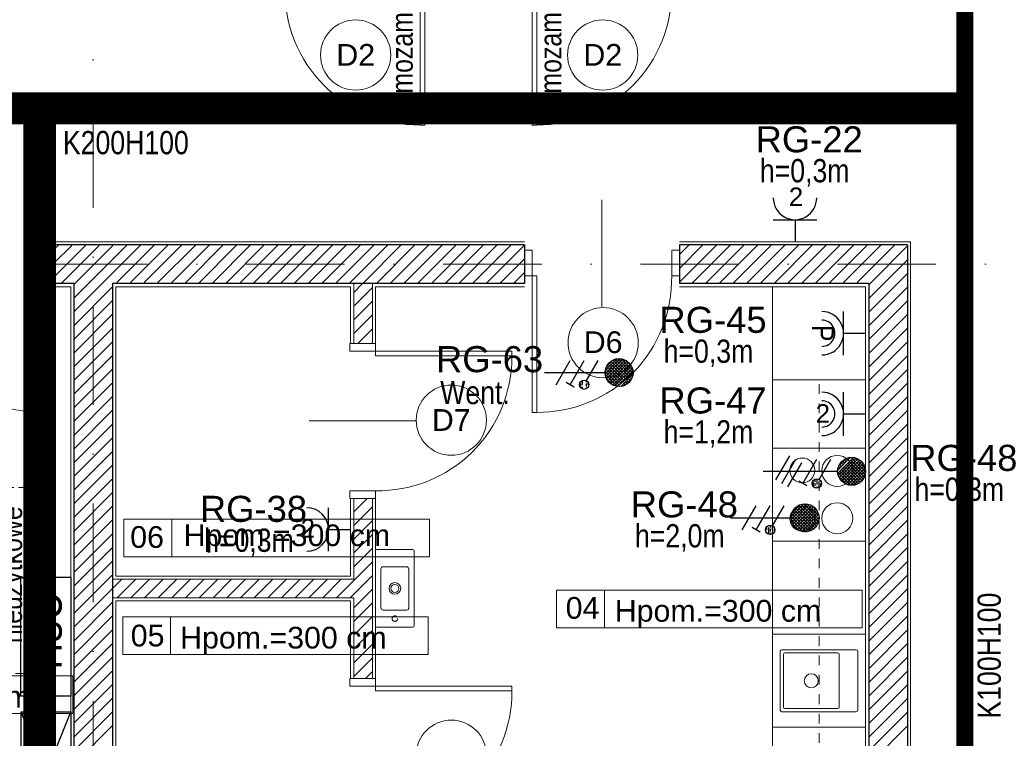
# Model space of a CAD drawing. Header units: metres. Extents: x 10441 to 19716, y -6570 to 1447.
# Tile 30 of 57: x 16196 to 16831, y -4114 to -3650. Entities that reach past the tile are written whole.
import ezdxf
from ezdxf.enums import TextEntityAlignment as Align

# ---------------------------------------------------------------- set-up
doc = ezdxf.new("R2010")
doc.units = ezdxf.units.M
doc.header["$MEASUREMENT"] = 0
for name, pattern in [('8', [0.5, 0.25, -0.25]), ('ACAD_ISO02W100', [15, 12, -3]), ('AM_DIN_F_W050', [6.25, 4.75, -1.5]), ('DASHDOT', [25.4, 12.7, -6.35, 0, -6.35])]:
    doc.linetypes.add(name, pattern=pattern)
for name, color, linetype, lineweight in [('#elektryczne', 8, 'Continuous', 20), ('A_DRZWI', 8, 'Continuous', 5), ('A_HACZE', 8, 'Continuous', 5), ('A_OPISY', 8, 'Continuous', 18), ('A_OSIE', 8, 'Continuous', 13), ('A_OZACZENIE DRZWI', 8, 'Continuous', 13), ('A_OZNACZENIA OKIEN', 8, 'Continuous', 13), ('A_PROJEKTOWANE ŚCIANY MUROWANE NOŚNE', 8, 'Continuous', 30), ('A_SCIANY DZIALOWE', 8, 'Continuous', 15), ('A_SCIANY DZIALOWE GK', 8, 'Continuous', 5), ('A_TABELKI POM.', 8, 'Continuous', 20), ('A_TYNK', 8, 'Continuous', 5), ('A_WYMIARY WEWNETRZNE', 8, 'Continuous', 18), ('A_WYPOSAZENIE', 8, 'Continuous', 5), ('A_WYPOSAŻENIE SANITARNE', 8, 'Continuous', 5), ('EB_obwody', 8, 'Continuous', 13)]:
    doc.layers.add(name, color=color, linetype=linetype, lineweight=lineweight)
doc.layers.add('_UWAGI', color=8, linetype='Continuous', lineweight=70, plot=False)
for name, color, linetype in [('A_PPOŻ', 8, 'Continuous'), ('EB_gniazda', 1, 'Continuous'), ('EB_trasa kablowa', 150, 'Continuous')]:
    doc.layers.add(name, color=color, linetype=linetype)
doc.styles.add('ARIAL', font='arial.ttf')
doc.styles.add('GENERATED_STYLE_2', font='ARIALN.TTF')
doc.styles.add('m1_romans', font='romans.shx', dxfattribs={"width": 0.8})
doc.styles.add('opisy okien', font='txt', dxfattribs={"height": 15})

# ---------------------------------------------------------------- blocks, each defined once
blk = doc.blocks.new('podkład')
at = {"layer": '_UWAGI', "color": 8, "linetype": 'ACAD_ISO02W100', "lineweight": 5}
for p, q in [((11953.18275436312, -1707.042915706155), (12023.18275436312, -1707.042915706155)), ((12023.18275436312, -1707.042915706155), (12023.18275436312, -1827.042915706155)), ((12023.18275436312, -1827.042915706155), (11953.18275436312, -1827.042915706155))]:
    blk.add_line(p, q, dxfattribs=at)
at = {"layer": 'A_DRZWI', "color": 8, "ltscale": 2}
for points in [[(12275.02996327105, -1473.452181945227), (12272.02996327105, -1473.452181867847), (12272.02996554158, -1385.452181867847), (12275.02996554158, -1385.452181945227)], [(12344.30110329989, -1473.452181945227), (12347.30110329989, -1473.452181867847), (12347.30110102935, -1385.452181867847), (12344.30110102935, -1385.452181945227)], [(12031.60305690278, -1554.206570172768), (12036.60305690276, -1554.20655424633), (12036.60310281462, -1570.706554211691), (12031.60310281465, -1570.706570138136)], [(12344.30109464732, -1554.206712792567), (12339.30109464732, -1554.206712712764), (12339.30110102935, -1570.706712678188), (12344.30110102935, -1570.706712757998)], [(12439.3010949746, -1554.206712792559), (12434.3010949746, -1554.206712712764), (12434.30110105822, -1570.706714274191), (12439.30110105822, -1570.706714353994)], [(12031.60337944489, -1658.706570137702), (12028.6033794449, -1658.706579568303), (12028.60310281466, -1570.706579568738), (12031.60310281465, -1570.706570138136)], [(12344.30110329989, -1658.706712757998), (12347.30110329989, -1658.706712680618), (12347.30110102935, -1570.706712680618), (12344.30110102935, -1570.706712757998)], [(12226.80107883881, -1619.199689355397), (12226.80108199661, -1614.199689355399), (12243.30108196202, -1614.199706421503), (12243.30107880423, -1619.199706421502)], [(12331.30107880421, -1619.199765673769), (12331.30107678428, -1622.199765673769), (12243.3010767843, -1622.199706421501), (12243.30107880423, -1619.199706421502)], [(12226.80101732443, -1714.199689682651), (12226.80102048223, -1709.199689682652), (12243.30102204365, -1709.199706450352), (12243.30101888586, -1714.199706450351)], [(12226.80108260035, -1835.199689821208), (12226.80108575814, -1830.199689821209), (12243.30108572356, -1830.199706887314), (12243.30108256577, -1835.199706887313)], [(12331.30108256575, -1835.19976613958), (12331.30108054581, -1838.199766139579), (12243.30108054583, -1838.199706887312), (12243.30108256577, -1835.199706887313)]]:
    blk.add_lwpolyline(points, close=True, dxfattribs=at)
for centre, radius, start, end in [((12271.33128940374, -1387.107585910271), 86.31719918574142, 178.9011041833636, 270.4637719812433), ((12347.9997771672, -1387.107585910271), 86.3171991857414, 269.5362280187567, 1.09889581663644), ((12027.90443192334, -1572.361985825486), 86.3171991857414, 178.9012857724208, 270.4639535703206), ((12347.9997771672, -1572.362116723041), 86.3171991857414, 269.5362280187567, 1.09889581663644), ((12244.95648037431, -1622.898383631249), 86.3171991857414, 268.901067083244, 0.4637348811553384), ((12244.95648413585, -1838.89838409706), 86.3171991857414, 268.901067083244, 0.4637348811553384)]:
    blk.add_arc(centre, radius, start, end, dxfattribs=at)
at = {"layer": 'A_HACZE', "color": 8, "linetype": 'Continuous'}
for p, q in [((12038.66914308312, -1551.066231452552), (12036.60266927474, -1553.13270526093)), ((12047.5187843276, -1551.055424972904), (12036.60303158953, -1561.971177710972)), ((12056.36842557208, -1551.044618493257), (12036.60339390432, -1570.809650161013)), ((12065.21806681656, -1551.033812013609), (12040.79542648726, -1575.456452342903)), ((12091.76699054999, -1551.001392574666), (12048.80204800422, -1593.966335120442)), ((12082.91734930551, -1551.012199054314), (12048.80206954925, -1585.127478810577)), ((12074.06770806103, -1551.023005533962), (12048.80209109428, -1576.288622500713)), ((12100.61663179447, -1550.990586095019), (12076.64255968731, -1574.96465820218)), ((12109.46627303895, -1550.979779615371), (12085.45674756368, -1574.989305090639)), ((12118.31591428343, -1550.968973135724), (12094.27093544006, -1575.013951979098)), ((12127.16555552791, -1550.958166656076), (12103.08512331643, -1575.038598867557)), ((12136.01519677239, -1550.947360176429), (12111.8993111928, -1575.063245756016)), ((12144.86483801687, -1550.936553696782), (12120.71349906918, -1575.087892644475)), ((12153.71447926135, -1550.925747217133), (12129.52768694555, -1575.112539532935)), ((12162.56412050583, -1550.914940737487), (12138.34187482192, -1575.137186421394)), ((12171.41376175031, -1550.904134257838), (12147.15606269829, -1575.161833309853)), ((12180.26340299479, -1550.893327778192), (12155.97025057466, -1575.186480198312)), ((12189.11304423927, -1550.882521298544), (12164.78443845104, -1575.211127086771)), ((12197.96268548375, -1550.871714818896), (12173.59862632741, -1575.23577397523)), ((12206.81232672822, -1550.860908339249), (12182.41281420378, -1575.26042086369)), ((12215.6619679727, -1550.850101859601), (12191.22700208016, -1575.285067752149)), ((12224.51160921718, -1550.839295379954), (12200.04118995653, -1575.309714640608)), ((12233.36125046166, -1550.828488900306), (12208.8553778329, -1575.334361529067)), ((12242.21089170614, -1550.817682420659), (12217.66956570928, -1575.359008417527)), ((12251.06053295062, -1550.806875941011), (12226.48375358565, -1575.383655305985)), ((12259.9101741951, -1550.796069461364), (12235.29794146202, -1575.408302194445)), ((12268.75981543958, -1550.785262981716), (12244.11212933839, -1575.432949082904)), ((12277.60945668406, -1550.774456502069), (12252.92631721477, -1575.457595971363)), ((12286.45909792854, -1550.763650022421), (12261.74050509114, -1575.482242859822)), ((12295.30873917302, -1550.752843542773), (12270.55469296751, -1575.506889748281)), ((12304.1583804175, -1550.742037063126), (12279.36888084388, -1575.531536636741)), ((12313.00802166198, -1550.731230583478), (12288.18306872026, -1575.5561835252)), ((12321.85766290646, -1550.720424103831), (12296.99725659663, -1575.580830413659)), ((12330.70730415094, -1550.709617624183), (12305.811444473, -1575.605477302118)), ((12339.30109801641, -1550.95465852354), (12314.62563234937, -1575.630124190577)), ((12463.30031968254, -1550.699123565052), (12439.30109801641, -1574.698345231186)), ((12454.46148491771, -1550.699123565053), (12439.30109801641, -1565.859510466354)), ((12445.62265015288, -1550.699123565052), (12439.30109801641, -1557.020675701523)), ((12472.13915444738, -1550.699123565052), (12447.18714367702, -1575.65113433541)), ((12480.97798921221, -1550.699123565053), (12456.08009502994, -1575.597017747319)), ((12489.81682397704, -1550.699123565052), (12464.97304638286, -1575.542901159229)), ((12498.65565874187, -1550.699123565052), (12473.86599773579, -1575.488784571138)), ((12507.4944935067, -1550.699123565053), (12482.75894908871, -1575.434667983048)), ((12516.33332827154, -1550.699123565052), (12491.65190044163, -1575.380551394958)), ((12525.17216303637, -1550.699123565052), (12500.54485179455, -1575.326434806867)), ((12534.0109978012, -1550.699123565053), (12509.43780314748, -1575.272318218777)), ((12542.84983256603, -1550.699123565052), (12518.3307545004, -1575.218201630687)), ((12551.68866733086, -1550.699123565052), (12527.22370585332, -1575.164085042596)), ((12560.5275020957, -1550.699123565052), (12536.11665720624, -1575.109968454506)), ((12569.36633686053, -1550.699123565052), (12545.00960855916, -1575.055851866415)), ((12578.20517162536, -1550.699123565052), (12553.90255991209, -1575.001735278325)), ((12586.30109801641, -1551.442031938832), (12561.30109801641, -1576.442031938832)), ((12339.30109801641, -1559.793493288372), (12323.43982022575, -1575.654771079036)), ((12586.30109801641, -1560.280866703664), (12561.30109801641, -1585.280866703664)), ((12339.30109801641, -1568.632328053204), (12332.25400810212, -1575.679417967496)), ((12586.30109801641, -1569.119701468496), (12561.30109801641, -1594.119701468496)), ((12073.80109801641, -1577.806119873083), (12048.80202645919, -1602.805191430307)), ((12235.00712009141, -1575.699123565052), (12229.30108572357, -1581.405157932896)), ((12241.30108572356, -1578.243992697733), (12229.30108572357, -1590.243992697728)), ((12586.30109801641, -1577.958536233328), (12561.30109801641, -1602.958536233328)), ((12073.80109801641, -1586.644954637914), (12048.80200491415, -1611.644047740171)), ((12241.30108572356, -1587.082827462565), (12229.30108572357, -1599.082827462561)), ((12586.30109801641, -1586.79737099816), (12561.30109801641, -1611.79737099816)), ((12073.80109801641, -1595.483789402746), (12048.80198336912, -1620.482904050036)), ((12241.30108572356, -1595.921662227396), (12229.30108572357, -1607.921662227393)), ((12586.30109801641, -1595.636205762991), (12561.30109801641, -1620.636205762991)), ((12073.80109801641, -1604.322624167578), (12048.80196182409, -1629.321760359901)), ((12241.30108572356, -1604.760496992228), (12231.86188482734, -1614.199697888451)), ((12586.30109801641, -1604.475040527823), (12561.30109801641, -1629.475040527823)), ((12073.80109801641, -1613.16145893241), (12048.80194027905, -1638.160616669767)), ((12241.30108572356, -1613.59933175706), (12240.70071959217, -1614.199697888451)), ((12586.30109801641, -1613.313875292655), (12561.30109801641, -1638.313875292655)), ((12073.80109801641, -1622.000293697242), (12048.80191873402, -1646.999472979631)), ((12586.30109801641, -1622.152710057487), (12561.30109801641, -1647.152710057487)), ((12073.80109801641, -1630.839128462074), (12048.80189718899, -1655.838329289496)), ((12586.30109801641, -1630.991544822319), (12561.30109801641, -1655.991544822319)), ((12073.80109801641, -1639.677963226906), (12048.80187564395, -1664.67718559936)), ((12586.30109801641, -1639.83037958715), (12561.30109801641, -1664.830379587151)), ((12073.80109801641, -1648.516797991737), (12048.80185409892, -1673.516041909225)), ((12586.30109801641, -1648.669214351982), (12561.30109801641, -1673.669214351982)), ((12073.80109801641, -1657.355632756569), (12048.80183255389, -1682.35489821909)), ((12586.30109801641, -1657.508049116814), (12561.30109801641, -1682.508049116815)), ((12073.80109801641, -1666.194467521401), (12048.80181100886, -1691.193754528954)), ((12586.30109801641, -1666.346883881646), (12561.30109801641, -1691.346883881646)), ((12073.80109801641, -1675.033302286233), (12048.80178946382, -1700.032610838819)), ((12586.30109801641, -1675.185718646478), (12561.30109801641, -1700.185718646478)), ((12073.80109801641, -1683.872137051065), (12048.80176791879, -1708.871467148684)), ((12586.30109801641, -1684.02455341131), (12561.30109801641, -1709.02455341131)), ((12073.80109801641, -1692.710971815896), (12048.80174637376, -1717.710323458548)), ((12586.30109801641, -1692.863388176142), (12561.30109801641, -1717.863388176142)), ((12073.80109801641, -1701.549806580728), (12048.80172482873, -1726.549179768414)), ((12586.30109801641, -1701.702222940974), (12561.30109801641, -1726.702222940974)), ((12073.80109801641, -1710.38864134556), (12048.80170328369, -1735.388036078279)), ((12586.30109801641, -1710.541057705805), (12561.30109801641, -1735.541057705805)), ((12073.80109801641, -1719.227476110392), (12048.80168173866, -1744.226892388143)), ((12237.92790182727, -1714.199698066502), (12229.30108572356, -1722.82651417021)), ((12241.30108572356, -1719.665348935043), (12229.30108572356, -1731.665348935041)), ((12586.30109801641, -1719.379892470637), (12561.30109801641, -1744.379892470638)), ((12073.80109801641, -1728.066310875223), (12048.80166019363, -1753.065748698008)), ((12241.30108572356, -1728.504183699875), (12229.30108572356, -1740.504183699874)), ((12586.30109801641, -1728.218727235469), (12561.30109801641, -1753.218727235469)), ((12073.80109801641, -1736.905145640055), (12048.80163864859, -1761.904605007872)), ((12241.30108572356, -1737.343018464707), (12229.30108572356, -1749.343018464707)), ((12586.30109801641, -1737.057562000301), (12561.30109801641, -1762.057562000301)), ((12073.80109801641, -1745.743980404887), (12048.80161710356, -1770.743461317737)), ((12241.30108572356, -1746.181853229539), (12229.30108572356, -1758.181853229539)), ((12586.30109801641, -1745.896396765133), (12561.30109801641, -1770.896396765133)), ((12073.80109801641, -1754.582815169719), (12048.80159555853, -1779.582317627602)), ((12241.30108572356, -1755.020687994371), (12218.12206702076, -1778.199706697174)), ((12586.30109801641, -1754.735231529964), (12561.30109801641, -1779.735231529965)), ((12073.80109801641, -1763.421649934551), (12048.80157401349, -1788.421173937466)), ((12241.30108572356, -1763.859522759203), (12226.96090198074, -1778.199706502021)), ((12586.30109801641, -1763.574066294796), (12561.30109801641, -1788.574066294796)), ((12079.86187296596, -1766.199709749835), (12073.80109801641, -1772.260484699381)), ((12088.70070792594, -1766.199709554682), (12076.70070766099, -1778.199709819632)), ((12097.53954288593, -1766.199709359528), (12085.53954262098, -1778.199709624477)), ((12106.37837784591, -1766.199709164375), (12094.37837758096, -1778.199709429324)), ((12115.2172128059, -1766.199708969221), (12103.21721254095, -1778.19970923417)), ((12124.05604776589, -1766.199708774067), (12112.05604750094, -1778.199709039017)), ((12132.89488272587, -1766.199708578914), (12120.89488246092, -1778.199708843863)), ((12141.73371768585, -1766.19970838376), (12129.73371742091, -1778.199708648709)), ((12150.57255264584, -1766.199708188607), (12138.57255238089, -1778.199708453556)), ((12159.41138760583, -1766.199707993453), (12147.41138734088, -1778.199708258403)), ((12168.25022256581, -1766.1997077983), (12156.25022230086, -1778.199708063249)), ((12177.0890575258, -1766.199707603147), (12165.08905726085, -1778.199707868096)), ((12185.92789248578, -1766.199707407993), (12173.92789222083, -1778.199707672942)), ((12194.76672744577, -1766.19970721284), (12182.76672718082, -1778.199707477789)), ((12203.60556240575, -1766.199707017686), (12191.6055621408, -1778.199707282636)), ((12212.44439736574, -1766.199706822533), (12200.44439710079, -1778.199707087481)), ((12221.28323232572, -1766.199706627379), (12209.28323206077, -1778.199706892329)), ((12073.80109801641, -1772.260484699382), (12048.80155246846, -1797.260030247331)), ((12241.30108572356, -1772.698357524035), (12229.30108572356, -1784.698357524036)), ((12586.30109801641, -1772.412901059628), (12561.30109801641, -1797.412901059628)), ((12073.80109801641, -1781.099319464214), (12048.80153092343, -1806.098886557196)), ((12241.30108572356, -1781.537192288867), (12229.30108572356, -1793.537192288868)), ((12586.30109801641, -1781.25173582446), (12561.30109801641, -1806.25173582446)), ((12073.80109801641, -1789.938154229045), (12048.80150937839, -1814.937742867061)), ((12586.30109801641, -1790.090570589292), (12561.30109801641, -1815.090570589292)), ((12241.30108572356, -1790.376027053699), (12229.30108572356, -1802.3760270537)), ((12073.80109801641, -1798.776988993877), (12048.80148783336, -1823.776599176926)), ((12241.30108572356, -1799.214861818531), (12229.30108572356, -1811.214861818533)), ((12586.30109801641, -1798.929405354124), (12561.30109801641, -1823.929405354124)), ((12073.80109801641, -1807.615823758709), (12048.80146628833, -1832.615455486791)), ((12241.30108572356, -1808.053696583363), (12229.30108572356, -1820.053696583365)), ((12586.30109801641, -1807.768240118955), (12561.30109801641, -1832.768240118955)), ((12073.80109801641, -1816.454658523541), (12048.8014447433, -1841.454311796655)), ((12241.30108572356, -1816.892531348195), (12229.30108572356, -1828.892531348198)), ((12586.30109801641, -1816.607074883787), (12561.30109801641, -1841.607074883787)), ((12073.80109801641, -1825.293493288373), (12048.80142319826, -1850.29316810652)), ((12241.30108572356, -1825.731366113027), (12236.83275348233, -1830.199698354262)), ((12586.30109801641, -1825.445909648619), (12561.30109801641, -1850.445909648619)), ((12073.80109801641, -1834.132328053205), (12048.80140165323, -1859.132024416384)), ((12586.30109801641, -1834.284744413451), (12561.30109801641, -1859.284744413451)), ((12073.80109801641, -1842.971162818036), (12048.8013801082, -1867.970880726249)), ((12586.30109801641, -1843.123579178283), (12561.30109801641, -1868.123579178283)), ((12073.80109801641, -1851.809997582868), (12048.80135856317, -1876.809737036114)), ((12586.30109801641, -1851.962413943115), (12561.30109801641, -1876.962413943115)), ((12073.80109801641, -1860.6488323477), (12048.80133701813, -1885.648593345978)), ((12586.30109801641, -1860.801248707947), (12561.30109801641, -1885.801248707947))]:
    blk.add_line(p, q, dxfattribs=at)
at = {"layer": 'A_OSIE', "color": 8, "linetype": 'DASHDOT', "ltscale": 5}
for p, q in [((12061.30109801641, -573.6358666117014), (12061.30109801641, -2335.959549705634)), ((14256.99008953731, -1563.199123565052), (11798.79359626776, -1563.199123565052))]:
    blk.add_line(p, q, dxfattribs=at)
at = {"layer": 'A_OZACZENIE DRZWI', "color": 8}
for p, q in [((12389.30111296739, -1590.659765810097), (12389.30113531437, -1521.636446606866)), ((12200.53941921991, -1664.199715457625), (12269.56273842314, -1664.199737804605))]:
    blk.add_line(p, q, dxfattribs=at)
at = {"layer": 'A_PROJEKTOWANE ŚCIANY MUROWANE NOŚNE', "color": 8}
for p, q in [((12339.30109801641, -1550.699123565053), (12036.60300743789, -1550.699123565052)), ((12036.60300743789, -1550.699123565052), (12036.60300743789, -1575.699123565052)), ((12339.30109801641, -1550.699123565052), (12339.30109801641, -1575.699123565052)), ((12586.30109801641, -1550.699123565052), (12439.30109801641, -1550.699123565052)), ((12439.30109801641, -1550.699123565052), (12439.30109801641, -1575.699123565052)), ((12586.30109801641, -1550.699123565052), (12586.30109801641, -1983.699123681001)), ((12048.80109801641, -1575.699123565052), (12036.60300743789, -1575.699123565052)), ((12048.80109801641, -1575.699123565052), (12048.80109801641, -1983.699123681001)), ((12339.30109801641, -1575.699123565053), (12073.80109801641, -1575.699123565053)), ((12073.80109801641, -1575.699123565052), (12073.80109801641, -1983.699123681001)), ((12561.30109801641, -1575.699123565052), (12439.30109801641, -1575.699123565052)), ((12561.30109801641, -1575.699123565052), (12561.30109801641, -1983.699123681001))]:
    blk.add_line(p, q, dxfattribs=at)
at = {"layer": 'A_SCIANY DZIALOWE', "color": 8}
for p, q in [((12229.30108572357, -1614.199697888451), (12229.30108572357, -1575.699123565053)), ((12241.30108572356, -1614.199697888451), (12241.30108572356, -1575.699123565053)), ((12229.30108572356, -1766.199706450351), (12229.30108572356, -1714.199698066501)), ((12241.30108572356, -1830.199698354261), (12241.30108572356, -1714.199698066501)), ((12229.30108572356, -1766.199706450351), (12073.80109801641, -1766.199709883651)), ((12229.30108572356, -1778.199706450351), (12073.80109801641, -1778.199709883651)), ((12229.30108572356, -1830.199698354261), (12229.30108572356, -1778.199706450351))]:
    blk.add_line(p, q, dxfattribs=at)
at = {"layer": 'A_SCIANY DZIALOWE GK', "color": 8, "linetype": 'Continuous'}
for p, q in [((12229.30108572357, -1614.199697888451), (12241.30108572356, -1614.199697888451)), ((12229.30108572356, -1714.199698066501), (12241.30108572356, -1714.199698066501)), ((12241.30108572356, -1830.199698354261), (12229.30108572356, -1830.199698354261))]:
    blk.add_line(p, q, dxfattribs=at)
at = {"layer": 'A_TYNK', "color": 8}
for p, q in [((12036.60300743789, -1548.699123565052), (12339.30107414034, -1548.699123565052)), ((12439.30107416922, -1548.699123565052), (12588.30109801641, -1548.699123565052)), ((12588.30109801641, -1548.699123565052), (12588.30109801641, -1981.699123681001)), ((12227.30108572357, -1577.699123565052), (12075.80109803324, -1577.699123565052)), ((12075.80109803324, -1577.699123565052), (12075.80109801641, -1764.199709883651)), ((12227.30108572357, -1614.199697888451), (12227.30108572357, -1577.699123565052)), ((12339.30109801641, -1577.699123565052), (12243.30108572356, -1577.699123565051)), ((12243.30108572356, -1577.699123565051), (12243.30108572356, -1614.199697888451)), ((12559.30109801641, -1577.699123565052), (12439.30109801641, -1577.699123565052)), ((12559.30109801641, -1981.699123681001), (12559.30109801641, -1577.699123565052)), ((12227.30108572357, -1764.199706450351), (12227.30108572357, -1714.199698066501)), ((12243.30108572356, -1714.199698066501), (12243.30108572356, -1830.199698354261)), ((12075.80109801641, -1764.199709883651), (12227.30108572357, -1764.199706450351)), ((12075.80109801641, -1780.199709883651), (12227.30108572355, -1780.199706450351)), ((12075.80109801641, -1981.699123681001), (12075.80109801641, -1780.199709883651)), ((12227.30108572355, -1780.199706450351), (12227.30108572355, -1830.199698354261))]:
    blk.add_line(p, q, dxfattribs=at)
at = {"layer": 'A_WYMIARY WEWNETRZNE', "color": 8, "linetype": 'Continuous'}
for p, q in [((12081.11390707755, -1751.840835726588), (12081.11390707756, -1727.616733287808)), ((12081.11390707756, -1727.616733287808), (12278.09351810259, -1727.616733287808)), ((12111.98631898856, -1727.616733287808), (12111.98631898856, -1751.840835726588)), ((12278.09351810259, -1727.616733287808), (12278.09351810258, -1751.840835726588)), ((12278.09351810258, -1751.840835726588), (12081.11390707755, -1751.840835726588)), ((12360.06439074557, -1797.504048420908), (12360.06439074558, -1773.279945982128)), ((12360.06439074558, -1773.279945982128), (12557.04400177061, -1773.279945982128)), ((12390.93680265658, -1773.279945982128), (12390.93680265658, -1797.504048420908)), ((12557.04400177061, -1773.279945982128), (12557.0440017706, -1797.504048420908)), ((12080.35970857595, -1814.816410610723), (12080.35970857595, -1790.592308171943)), ((12080.35970857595, -1790.592308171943), (12277.33931960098, -1790.592308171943)), ((12111.23212048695, -1790.592308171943), (12111.23212048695, -1814.816410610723)), ((12277.33931960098, -1790.592308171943), (12277.33931960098, -1814.816410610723)), ((12557.0440017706, -1797.504048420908), (12360.06439074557, -1797.504048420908)), ((12277.33931960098, -1814.816410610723), (12080.35970857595, -1814.816410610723)), ((11851.11724409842, -1828.639203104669), (12048.09685512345, -1828.639203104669)), ((12048.09685512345, -1828.639203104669), (12048.09685512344, -1852.863305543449)), ((12048.09685512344, -1852.863305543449), (11851.11724409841, -1852.863305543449))]:
    blk.add_line(p, q, dxfattribs=at)
for centre in [(12230.52285722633, -1428.336433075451), (12389.79401659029, -1428.336436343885), (12390.11292417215, -1613.777008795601), (12292.18741239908, -1663.719052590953), (12292.18741616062, -1879.719053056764)]:
    blk.add_circle(centre, 22.6297797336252, dxfattribs=at)
at = {"layer": 'A_WYPOSAZENIE', "color": 8}
for p, q in [((12046.80109801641, -1577.699123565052), (12036.60300743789, -1577.699123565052)), ((12046.80109801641, -1981.699123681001), (12046.80109801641, -1577.699123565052)), ((12499.30109801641, -1981.699123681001), (12499.30109801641, -1577.699123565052)), ((12499.30109801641, -1577.699123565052), (12559.30109801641, -1577.699123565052)), ((12559.30109801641, -1577.699123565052), (12559.30109801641, -1981.699123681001)), ((12499.30109801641, -1861.699123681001), (12499.30109801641, -1801.699123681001)), ((12499.30109801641, -1801.699123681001), (12559.30109801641, -1801.699123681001)), ((12559.30109801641, -1801.699123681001), (12559.30109801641, -1861.699123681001)), ((12559.30109801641, -1861.699123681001), (12499.30109801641, -1861.699123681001))]:
    blk.add_line(p, q, dxfattribs=at)
at = {"layer": 'A_WYPOSAZENIE', "color": 8, "linetype": '8', "ltscale": 25}
blk.add_line((12529.30109801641, -1921.699123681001), (12529.30109801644, -1637.699123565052), dxfattribs=at)
at = {"layer": 'A_WYPOSAZENIE', "color": 8}
for points in [[(12499.30109801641, -1637.699123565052), (12499.30109801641, -1577.699123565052), (12559.30109801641, -1577.699123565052), (12559.30109801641, -1637.699123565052)], [(12499.30109801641, -1741.699123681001), (12499.30109801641, -1681.699123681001), (12559.30109801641, -1681.699123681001), (12559.30109801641, -1741.699123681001)], [(12499.30109801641, -1921.699123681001), (12499.30109801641, -1861.699123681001), (12559.30109801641, -1861.699123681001), (12559.30109801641, -1921.699123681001)]]:
    blk.add_lwpolyline(points, close=True, dxfattribs=at)
for points in [[(12504.30110114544, -1850.699123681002), (12504.30110114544, -1812.699123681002, -0.414213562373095), (12505.30110114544, -1811.699123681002), (12553.30110114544, -1811.699123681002, -0.414213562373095), (12554.30110114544, -1812.699123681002), (12554.30110114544, -1850.699123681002, -0.414213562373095), (12553.30110114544, -1851.699123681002), (12505.30110114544, -1851.699123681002, -0.414213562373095)], [(12506.30110114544, -1814.699123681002), (12506.30110114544, -1848.699123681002, 0.414213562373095), (12507.30110114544, -1849.699123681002), (12541.30110114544, -1849.699123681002, 0.414213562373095), (12542.30110114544, -1848.699123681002), (12542.30110114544, -1814.699123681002, 0.414213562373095), (12541.30110114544, -1813.699123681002), (12507.30110114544, -1813.699123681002, 0.414213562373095)]]:
    blk.add_lwpolyline(points, format="xyb", close=True, dxfattribs=at)
for centre, radius in [((12518.53435214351, -1696.120591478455), 8), ((12541.05413501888, -1696.45281439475), 10), ((12518.53435214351, -1727.277655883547), 8), ((12541.05413501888, -1726.945432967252), 10), ((12524.30110114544, -1831.699123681), 4.5)]:
    blk.add_circle(centre, radius, dxfattribs=at)
at = {"layer": 'A_WYPOSAŻENIE SANITARNE', "color": 8}
for p, q in [((12263.27461348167, -1758.177985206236), (12248.27464028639, -1758.206342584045)), ((12246.77747870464, -1759.709175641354), (12246.82468023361, -1784.676987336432)), ((12264.77744653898, -1759.675146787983), (12264.82464806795, -1784.642958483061)), ((12263.3274864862, -1786.14579154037), (12248.32751329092, -1786.174148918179))]:
    blk.add_line(p, q, dxfattribs=at)
blk.add_lwpolyline([(12243.34834801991, -1797.199653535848), (12243.25382342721, -1747.199742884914), (12267.25378053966, -1747.154371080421, -0.4142135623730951), (12268.25566924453, -1748.152478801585), (12268.34641285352, -1796.152393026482, -0.4142135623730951), (12267.34830513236, -1797.154281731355)], format="xyb", close=True, dxfattribs=at)
for radius in [3.75, 2.6]:
    blk.add_circle((12255.80106338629, -1772.176067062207), radius, dxfattribs=at)
at = {"layer": 'A_WYPOSAŻENIE SANITARNE', "color": 8, "linetype": 'AM_DIN_F_W050', "ltscale": 2}
blk.add_circle((12255.8379127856, -1791.667996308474), 1.75, dxfattribs=at)
at = {"layer": 'A_WYPOSAŻENIE SANITARNE', "color": 8}
for centre, start, end in [((12248.27747602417, -1759.706339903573), 90.1083172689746, 180.1083172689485), ((12263.27744921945, -1759.677982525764), 0.1083172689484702, 90.1083172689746), ((12248.32467755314, -1784.674151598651), 180.1083172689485, 270.1083172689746), ((12263.32465074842, -1784.645794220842), 270.1083172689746, 0.1083172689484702)]:
    blk.add_arc(centre, 1.5, start, end, dxfattribs=at)
at = {"layer": 'A_OPISY', "color": 8, "linetype": 'Continuous', "lineweight": 18, "style": 'GENERATED_STYLE_2'}
blk.add_text('nieużytkowe', height=14, rotation=90, dxfattribs=at).set_placement((12015.45237654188, -1807.489855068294))
at = {"layer": 'A_OZACZENIE DRZWI', "color": 8, "ltscale": 0.1, "style": 'm1_romans', "width": 0.8}
for height, rotation, p in [(9.999999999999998, 98.48606379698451, (12735.07340499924, -773.1345972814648)), (9.999999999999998, 359.9999866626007, (12573.80109761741, -1012.699123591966)), (10, 89.99998666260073, (11565.28648170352, -1150.140513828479)), (10, 89.99998666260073, (11872.28647681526, -1150.140513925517)), (10, 89.99998666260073, (12230.0299382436, -1245.640516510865)), (10, 89.99998666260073, (12385.87455241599, -1249.440511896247)), (10, 89.99998666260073, (11565.28648170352, -1370.893575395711)), (10, 89.99998666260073, (11872.28645446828, -1370.893572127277)), (10, 89.99998666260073, (12230.02996477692, -1370.893572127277)), (10, 89.99998666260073, (12389.30112414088, -1370.893575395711)), (10, 89.99998666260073, (11748.79356551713, -1556.148106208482)), (10, 89.99998666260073, (11986.60303356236, -1556.148106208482)), (10, 89.99998666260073, (12389.30112414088, -1556.148106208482)), (9.999999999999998, 359.9999866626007, (12235.05107882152, -1664.199726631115)), (9.999999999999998, 359.9999866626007, (12235.05108258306, -1880.199727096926)), (10, 89.99998666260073, (11745.78146827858, -2001.940509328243))]:
    blk.add_attdef('SZEROKOSC', text='', height=height, rotation=rotation, dxfattribs=at).set_placement(p, align=Align.BOTTOM_CENTER)
for height, rotation, p in [(9.999999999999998, 98.48606379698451, (12738.55527363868, -773.4748506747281)), (9.999999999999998, 359.9999866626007, (12572.95075326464, -1016.092660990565)), (10, 89.99998666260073, (11568.68001910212, -1150.990858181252)), (10, 89.99998666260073, (11875.68001421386, -1150.99085827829)), (10, 89.99998666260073, (12233.4234756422, -1246.490860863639)), (10, 89.99998666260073, (12389.26808981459, -1250.29085624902)), (10, 89.99998666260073, (11568.68001910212, -1371.743919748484)), (10, 89.99998666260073, (11875.67999186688, -1371.743916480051)), (10, 89.99998666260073, (12233.42350217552, -1371.743916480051)), (10, 89.99998666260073, (12392.69466153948, -1371.743919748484)), (10, 89.99998666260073, (11752.18710291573, -1556.998450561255)), (10, 89.99998666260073, (11989.99657096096, -1556.998450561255)), (10, 89.99998666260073, (12392.69466153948, -1556.998450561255)), (9.999999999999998, 359.9999866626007, (12234.20073446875, -1667.593264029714)), (9.999999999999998, 359.9999866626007, (12234.20073823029, -1883.593264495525)), (10, 89.99998666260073, (11749.17500567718, -2002.790853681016))]:
    blk.add_attdef('WYSOKOSC', text='', height=height, rotation=rotation, dxfattribs=at).set_placement(p, align=Align.TOP_CENTER)
at = {"layer": 'A_OZNACZENIA OKIEN', "color": 8, "linetype": 'Continuous', "lineweight": 18, "style": 'ARIAL'}
for s, p in [('D2', (12218.07180128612, -1435.233349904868)), ('D2', (12377.34296065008, -1435.233353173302)), ('D6', (12377.59501966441, -1620.43518074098)), ('D7', (12279.66473299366, -1670.61596942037)), ('Hpom.=300 cm', (12119.58289458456, -1744.933500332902)), ('Hpom.=300 cm', (12397.58830271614, -1793.617281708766)), ('Hpom.=300 cm', (12117.35187745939, -1810.929643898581)), ('Hpom.=300 cm', (11888.10941298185, -1848.976538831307))]:
    blk.add_text(s, height=14, dxfattribs=at).set_placement(p)
at = {"layer": 'A_OZNACZENIA OKIEN', "color": 8, "ltscale": 0.1, "style": 'm1_romans', "width": 0.8}
for rotation, p in [(278.8676103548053, (13373.70664788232, -593.0389180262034)), (278.8676103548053, (12983.87047797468, -650.7428324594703)), (278.8676103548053, (12445.73344982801, -730.3954332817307)), (278.8676103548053, (12224.14761391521, -763.193563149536)), (1.333739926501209e-05, (14017.48017931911, -900.0312284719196)), (278.8676103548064, (11021.54002507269, -941.1980809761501)), (278.8676103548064, (10640.68906773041, -997.5678272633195)), (1.333739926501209e-05, (14017.48017931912, -1574.699076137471)), (89.99998666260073, (10819.60299063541, -2080.704484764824)), (89.99998666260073, (11204.60299063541, -2080.704484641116)), (89.99998666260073, (11970.60303479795, -2080.704484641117)), (89.99998666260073, (13175.80106696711, -2080.704484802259)), (89.99998666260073, (13539.80106696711, -2080.704484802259))]:
    blk.add_attdef('SZEROKOSC', text='', height=10, rotation=rotation, dxfattribs=at).set_placement(p, align=Align.BOTTOM_CENTER)
for rotation, p in [(278.8676103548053, (13403.2764654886, -587.5649020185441)), (278.8676103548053, (13013.44029558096, -645.2688164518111)), (278.8676103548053, (12475.3032674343, -724.9214172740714)), (278.8676103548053, (12253.7174315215, -757.7195471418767)), (278.8676103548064, (11051.10984267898, -935.7240649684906)), (1.333739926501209e-05, (14011.09242843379, -903.424767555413)), (278.8676103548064, (10670.2588853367, -992.09381125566)), (1.333739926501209e-05, (14011.0924284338, -1578.092615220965)), (89.99998666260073, (10822.99652803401, -2081.554829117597)), (89.99998666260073, (11207.99652803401, -2081.55482899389)), (89.99998666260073, (11973.99657219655, -2081.55482899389)), (89.99998666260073, (13179.19460436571, -2081.554829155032)), (89.99998666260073, (13543.19460436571, -2081.554829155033))]:
    blk.add_attdef('WYSOKOSC', text='', height=10, rotation=rotation, dxfattribs=at).set_placement(p, align=Align.TOP_CENTER)
at = {"layer": 'A_PPOŻ', "color": 8, "linetype": 'Continuous', "lineweight": 18, "style": 'GENERATED_STYLE_2'}
for p in [(12267.361454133, -1472.826954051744), (12363.15394522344, -1472.826954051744)]:
    blk.add_text('Samozamykacz', height=14, rotation=89.99999999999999, dxfattribs=at).set_placement(p)
at = {"layer": 'A_TABELKI POM.', "color": 8, "linetype": 'Continuous', "lineweight": 18, "style": 'ARIAL'}
for s, p in [('06', (12085.16743195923, -1746.032051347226)), ('04', (12365.9246263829, -1791.734833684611)), ('05', (12085.50194415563, -1809.581664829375))]:
    blk.add_text(s, height=14, dxfattribs=at).set_placement(p)
at = {"layer": 'A_WYPOSAZENIE', "color": 8, "insert": (12531.84932780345, -1607.606727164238), "char_height": 14, "width": 347.2833648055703, "attachment_point": 5, "rotation": 270, "style": 'opisy okien'}
blk.add_mtext('\\pxqc;{\\fArial Narrow|b0|i0|c238|p34;P}', dxfattribs=at)
blk = doc.blocks.new('*U201')
at = {"layer": 'EB_gniazda', "lineweight": 30}
for p, q in [((-89923641.28964579, -54759009.55639441), (-89923613.25320734, -54759009.55639476)), ((-89923627.27142656, -54759009.55639458), (-89923627.27142674, -54759023.7769002))]:
    blk.add_line(p, q, dxfattribs=at)
blk.add_arc((-89923627.27142641, -54758995.55641693), 13.99997765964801, 179.9999982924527, 359.9999982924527, dxfattribs=at)
at = {"layer": 'EB_gniazda', "linetype": 'Continuous', "insert": (-89923631.31769565, -54758988.79583126), "char_height": 12, "attachment_point": 1, "style": 'ARIAL'}
blk.add_mtext_dynamic_manual_height_columns('{\\C0;2}', width=397.3306308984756, gutter_width=1, heights=[0], dxfattribs=at)
blk = doc.blocks.new('*U192')
at = {"layer": 'EB_gniazda', "lineweight": 30}
for p, q in [((-89923484.2312963, -54759043.65110394), (-89923484.23129612, -54759029.43059831)), ((-89923470.21307707, -54759043.6511041), (-89923498.24951553, -54759043.65110376))]:
    blk.add_line(p, q, dxfattribs=at)
for radius in [13.99997765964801, 8.444430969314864]:
    blk.add_arc((-89923484.23129646, -54759057.65108158), radius, 359.9999991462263, 179.9999991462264, dxfattribs=at)
blk = doc.blocks.new('*U204')
at = {"layer": 'EB_gniazda', "lineweight": 30}
for p, q in [((-89923613.27211313, -54759068.12430953), (-89923613.27211279, -54759040.08787108)), ((-89923613.27211297, -54759054.10609031), (-89923599.05160734, -54759054.10609048))]:
    blk.add_line(p, q, dxfattribs=at)
for radius in [13.99997765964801, 8.444430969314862]:
    blk.add_arc((-89923627.27209061, -54759054.10609014), radius, 269.9999988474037, 89.99999884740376, dxfattribs=at)
at = {"layer": 'EB_gniazda', "color": 0, "linetype": 'Continuous', "insert": (-89923631.24671052, -54759047.84278027), "char_height": 12, "attachment_point": 1, "style": 'ARIAL'}
blk.add_mtext_dynamic_manual_height_columns('2', width=397.3306308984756, gutter_width=1, heights=[0], dxfattribs=at)
blk = doc.blocks.new('*U241')
at = {"layer": 'EB_gniazda', "lineweight": 30}
h = blk.add_hatch(dxfattribs=at)
h.set_pattern_fill('SACNCR', color=256, scale=0.6000000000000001)
h.set_pattern_definition([(45, (-89913880.35817315, -54760156.42467526), (-1.01027881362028, 1.01027881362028), []), (45, (-89913879.34789315, -54760156.42467526), (-1.01027881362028, 1.01027881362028), [0, -1.428750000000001])])
h.paths.add_polyline_path([(-89923574.12494221, -54758627.0095388, 1), (-89923592.12494221, -54758627.0095388, 1)])
h = blk.add_hatch(dxfattribs=at)
h.set_pattern_fill('GOST_WOOD', color=256, scale=0.6000000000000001)
h.set_pattern_definition([(90, (-89913880.35817315, -54760156.42467526), (3.600000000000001, -2.204364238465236e-16), [6, -1.2]), (90, (-89913879.15817316, -54760157.62467525), (3.600000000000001, -2.204364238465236e-16), [3.600000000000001, -0.9000000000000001, 1.8, -0.9000000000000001]), (90, (-89913877.95817316, -54760159.42467526), (3.600000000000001, -2.204364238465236e-16), [6, -1.2])])
h.paths.add_polyline_path([(-89923602.62494221, -54758634.80376744, 1), (-89923608.62494221, -54758634.80376744, 1)])
for p, q in [((-89923623.62494221, -54758634.80376744), (-89923614.62494221, -54758619.21531016)), ((-89923614.62494221, -54758634.80376744), (-89923605.62494221, -54758619.21531016)), ((-89923604.12494221, -54758632.20569123), (-89923596.62494221, -54758619.21531016)), ((-89923631.12494221, -54758627.0095388), (-89923592.12494221, -54758627.0095388)), ((-89923612.026866, -54758636.30376744), (-89923617.22301842, -54758633.30376744))]:
    blk.add_line(p, q, dxfattribs=at)
for centre, radius in [((-89923583.12494221, -54758627.0095388), 9), ((-89923605.62494221, -54758634.80376744), 3)]:
    blk.add_circle(centre, radius, dxfattribs=at)
blk = doc.blocks.new('*U200')
at = {"layer": 'EB_gniazda', "lineweight": 30}
for p, q in [((-89923613.27211313, -54759009.57397208), (-89923613.27211279, -54758981.53753363)), ((-89923613.27211297, -54758995.55575285), (-89923599.05160734, -54758995.55575302))]:
    blk.add_line(p, q, dxfattribs=at)
blk.add_arc((-89923627.27209061, -54758995.55575269), 13.999977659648, 269.9999990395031, 89.99999903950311, dxfattribs=at)
at = {"layer": 'EB_gniazda', "linetype": 'Continuous', "insert": (-89923631.31769565, -54758988.79583126), "char_height": 12, "attachment_point": 1, "style": 'ARIAL'}
blk.add_mtext_dynamic_manual_height_columns('{\\C0;2}', width=397.3306308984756, gutter_width=1, heights=[0], dxfattribs=at)
blk = doc.blocks.new('*U240')
at = {"layer": 'EB_gniazda', "lineweight": 30}
h = blk.add_hatch(dxfattribs=at)
h.set_pattern_fill('SACNCR', color=256, scale=0.6000000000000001)
h.set_pattern_definition([(45, (-89913871.35817315, -54760209.86090794), (-1.01027881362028, 1.01027881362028), []), (45, (-89913870.34789315, -54760209.86090794), (-1.01027881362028, 1.01027881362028), [0, -1.428750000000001])])
h.paths.add_polyline_path([(-89923565.12494221, -54758680.44577149, 1), (-89923583.12494221, -54758680.44577149, 1)])
h = blk.add_hatch(dxfattribs=at)
h.set_pattern_fill('GOST_WOOD', color=256, scale=0.6000000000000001)
h.set_pattern_definition([(90, (-89913909.12585284, -54760069.3914465), (3.600000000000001, -2.204364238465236e-16), [6, -1.2]), (90, (-89913907.92585284, -54760070.5914465), (3.600000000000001, -2.204364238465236e-16), [3.600000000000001, -0.9000000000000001, 1.8, -0.9000000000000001]), (90, (-89913906.72585285, -54760072.3914465), (3.600000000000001, -2.204364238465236e-16), [6, -1.2])])
h.paths.add_polyline_path([(-89923593.62494221, -54758688.24000012, 1), (-89923599.62494221, -54758688.24000012, 1)])
for p, q in [((-89923623.02205653, -54758685.99000012), (-89923614.02205653, -54758670.40154285)), ((-89923619.12494221, -54758688.24000012), (-89923610.12494221, -54758672.65154285)), ((-89923615.22782789, -54758690.49000012), (-89923606.22782789, -54758674.90154285)), ((-89923605.62494221, -54758688.24000012), (-89923596.62494221, -54758672.65154285)), ((-89923595.12494221, -54758685.64192391), (-89923587.62494221, -54758672.65154285)), ((-89923631.12494221, -54758680.44577149), (-89923583.12494221, -54758680.44577149)), ((-89923603.026866, -54758689.74000012), (-89923608.22301842, -54758686.74000012))]:
    blk.add_line(p, q, dxfattribs=at)
for centre, radius in [((-89923574.12494221, -54758680.44577149), 9), ((-89923596.62494221, -54758688.24000012), 3)]:
    blk.add_circle(centre, radius, dxfattribs=at)
blk = doc.blocks.new('rg dfffs')
at = {"layer": 'EB_gniazda', "linetype": 'Continuous', "lineweight": 30}
for p, q in [((16795.92976164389, -4443.798893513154), (16875.92976164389, -4443.798893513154)), ((16795.92976164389, -4475.798893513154), (16795.92976164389, -4443.798893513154)), ((16795.92976164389, -4443.798893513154), (16875.92976164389, -4475.798893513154)), ((16795.92976164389, -4475.798893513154), (16875.92976164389, -4443.798893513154)), ((16875.92976164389, -4443.798893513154), (16875.92976164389, -4475.798893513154)), ((16875.92976164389, -4475.798893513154), (16795.92976164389, -4475.798893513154))]:
    blk.add_line(p, q, dxfattribs=at)
blk = doc.blocks.new('GSU')
at = {"layer": 'EB_gniazda', "color": 116, "lineweight": 30, "true_color": 0x136734}
blk.add_lwpolyline([(-89926029.42798206, -54744575.03506587), (-89925952.61581963, -54744575.03506587), (-89925952.61581963, -54744607.18976659), (-89926029.42798226, -54744607.18976659)], close=True, dxfattribs=at)
at = {"layer": 'EB_gniazda', "color": 116, "lineweight": 30, "true_color": 0x136734, "insert": (-89926019.86421266, -54744601.14708421), "char_height": 20, "attachment_point": 7, "rotation": 1.8547471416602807e-08, "style": 'GENERATED_STYLE_2'}
blk.add_mtext('GSU', dxfattribs=at)

msp = doc.modelspace()

# ---------------------------------------------------------------- hatches: boundary and pattern name
at = {"layer": 'EB_trasa kablowa', "linetype": 'Continuous', "lineweight": 30, "transparency": 33554483}
h = msp.add_hatch(dxfattribs=at)
h.set_pattern_fill('ANSI31', color=256, angle=270)
h.set_pattern_definition([(315, (-54720056.19842227, 89923512.82625532), (0.08838834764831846, 0.08838834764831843), [])])
h.paths.add_polyline_path([(16810.68813642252, -4220.895838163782), (16810.67382838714, -3056.178885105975), (16800.67382838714, -3056.178885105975), (16800.68813642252, -4220.895838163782)])
h = msp.add_hatch(dxfattribs=at)
h.set_pattern_fill('ANSI31', color=256, angle=180)
h.set_pattern_definition([(225, (0, 0), (0.08838834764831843, -0.08838834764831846), [])])
h.paths.add_polyline_path([(15580.00809131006, -3717.455438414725), (16800.68152174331, -3717.426822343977), (16800.68152174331, -3697.426822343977), (15580.00809131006, -3697.455438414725)])
h = msp.add_hatch(dxfattribs=at)
h.set_pattern_fill('ANSI31', color=256, angle=270)
h.set_pattern_definition([(315, (0, 0), (0.08838834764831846, 0.08838834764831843), [])])
h.paths.add_polyline_path([(16219.17384107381, -4214.977086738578), (16219.13816194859, -3717.440871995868), (16199.13816194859, -3717.440871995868), (16199.17384107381, -4214.977086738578)])

# ---------------------------------------------------------------- linework, layer by layer
at = {"layer": 'EB_trasa kablowa', "linetype": 'Continuous', "lineweight": 30}
for points in [[(16800.67382838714, -3056.178885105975), (16810.67382838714, -3056.178885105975), (16810.68813642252, -4220.895838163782), (16800.68813642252, -4220.895838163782)], [(16800.68152174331, -3697.426822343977), (16800.68152174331, -3717.426822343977), (15580.00809131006, -3717.455438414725), (15580.00809131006, -3697.455438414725)], [(16199.13816194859, -3717.440871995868), (16219.13816194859, -3717.440871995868), (16219.17384107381, -4214.977086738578), (16199.17384107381, -4214.977086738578)]]:
    msp.add_lwpolyline(points, close=True, dxfattribs=at)

# ---------------------------------------------------------------- block references
at = {"layer": '#elektryczne', "color": 8, "linetype": 'Continuous', "lineweight": 18}
msp.add_blockref('podkład', (4182.372743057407, -2244.781175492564), dxfattribs=at)
at = {"layer": 'EB_gniazda', "color": 0, "linetype": 'Continuous', "lineweight": 30}
for name, p in [('*U201', (89940323.44525589, 54755230.29660115)), ('*U204', (89940340.72544841, 54755149.62579136)), ('*U200', (89940008.72543612, 54755016.57488735))]:
    msp.add_blockref(name, p, dxfattribs=at)
at = {"layer": 'EB_gniazda', "linetype": 'Continuous', "lineweight": 30}
for name, p, rotation in [('*U192', (54775771.10443937, -89927336.7115952), 270), ('GSU', (54760804.20890693, -89930039.09611863), 270), ('rg dfffs', (11753.37494756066, -20972.41006062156), 90)]:
    msp.add_blockref(name, p, dxfattribs=dict(at, rotation=rotation))
for name, p in [('*U241', (89940165.8702893, 54754749.16999465)), ('*U240', (89940306.79878329, 54754738.96563845)), ('*U241', (89940285.79878329, 54754655.52923962))]:
    msp.add_blockref(name, p, dxfattribs=at)

# ---------------------------------------------------------------- texts
at = {"layer": 'A_OPISY', "color": 0, "lineweight": 13, "char_height": 15, "width": 229.9369489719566, "attachment_point": 5, "style": 'opisy okien'}
for s, insert in [('\\pxql,t4;{\\fArial Narrow|b0|i0|c238|p39;K200H100}', (16339.10115856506, -3729.680420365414)), ('\\pxql;{\\fArial Narrow|b0|i0|c238|p39;h=0,3m}', (16788.47300082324, -3749.062339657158)), ('\\pxql;{\\fArial Narrow|b0|i0|c238|p39;h=0,3m}', (16726.45002979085, -3865.426534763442)), ('\\pxql,t4;{\\fArial Narrow|b0|i0|c238|p39;Went.}', (16582.38162995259, -3890.786112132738)), ('\\pxql;{\\fArial Narrow|b0|i0|c238|p39;h=1,2m}', (16726.45002979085, -3917.426534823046)), ('\\pxql;{\\fArial Narrow|b0|i0|c238|p39;h=0,3m}', (16888.17600959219, -3954.426368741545)), ('\\pxql;{\\fArial Narrow|b0|i0|c238|p39;h=0,3m}', (16430.16695476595, -3987.292956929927)), ('\\pxql;{\\fArial Narrow|b0|i0|c238|p39;h=2,0m}', (16707.95567188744, -3984.426867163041))]:
    msp.add_mtext(s, dxfattribs=dict(at, insert=insert))
at = {"layer": 'A_OPISY', "color": 0, "lineweight": 13, "insert": (16821.47894360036, -3985.908119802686), "char_height": 15, "width": 229.9369489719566, "attachment_point": 5, "rotation": 90, "style": 'opisy okien'}
msp.add_mtext('\\pxql,t4;{\\fArial Narrow|b0|i0|c238|p39;K100H100}', dxfattribs=at)
at = {"layer": 'EB_obwody', "color": 5, "style": 'ARIAL'}
for s, p in [('RG-22', (16670.76812114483, -3735.846101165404)), ('RG-45', (16608.74515011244, -3852.210296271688)), ('RG-63', (16464.67675027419, -3877.569873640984)), ('RG-47', (16608.74515011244, -3904.210296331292)), ('RG-48', (16770.47112991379, -3941.210130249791)), ('RG-48', (16590.25079220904, -3971.210628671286)), ('RG-38', (16312.46207508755, -3974.076718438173))]:
    msp.add_text(s, height=16.8, rotation=4.268868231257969e-07, dxfattribs=at).set_placement(p)

doc.saveas('drawing.dxf')
